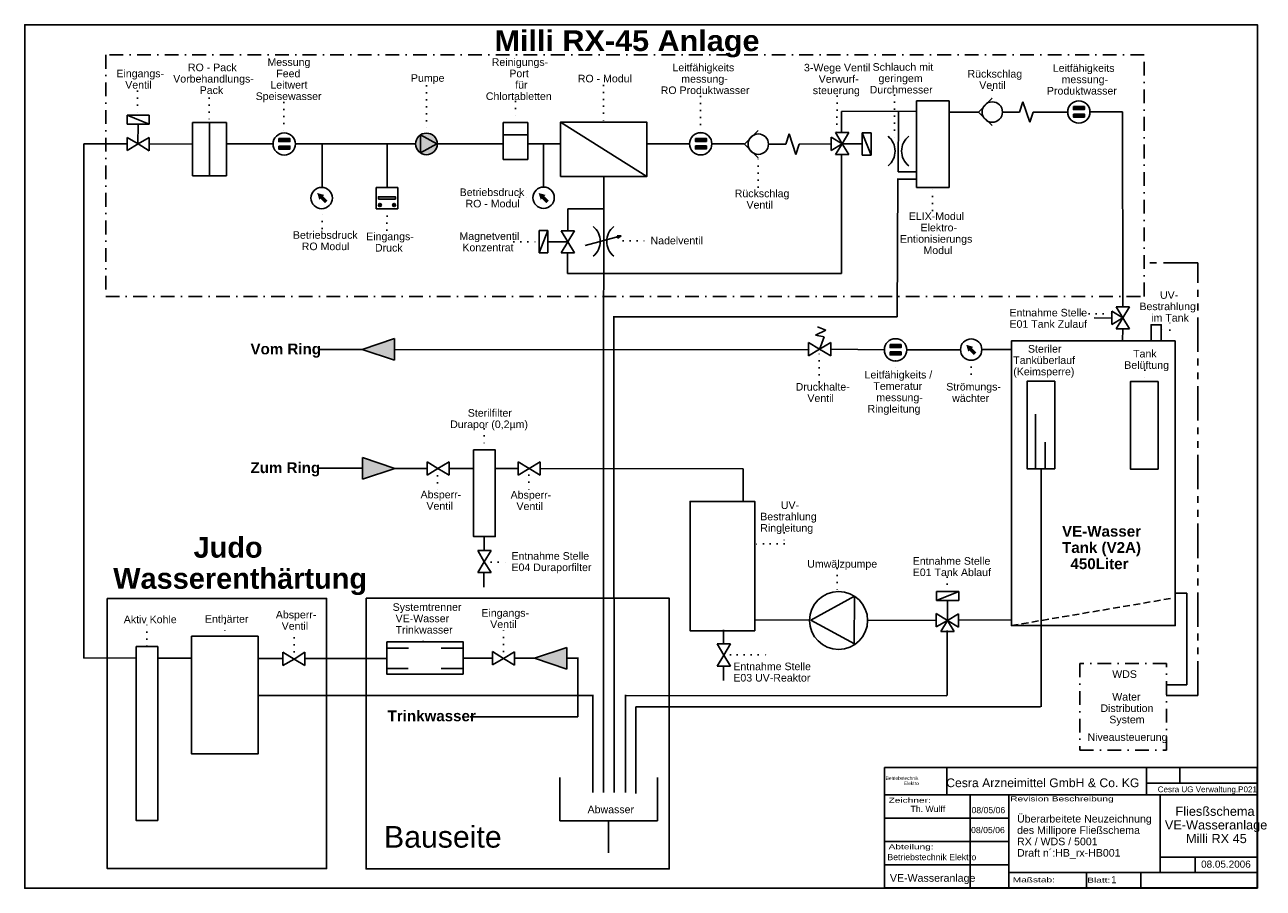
# Model space of a CAD drawing. Extents: x 31 to 1176, y 18 to 815.
import ezdxf
from ezdxf.enums import TextEntityAlignment as Align

# ---------------------------------------------------------------- set-up
doc = ezdxf.new("R2010")
doc.units = 0
for name, pattern in [('DASHDOT', [25.4, 12.7, -6.35, 0, -6.35]), ('DOT', [6.35, 0, -6.35]), ('HIDDEN', [9.525, 6.35, -3.175]), ('PHANTOM', [63.5, 31.75, -6.35, 6.35, -6.35, 6.35, -6.35])]:
    doc.linetypes.add(name, pattern=pattern)
for name, color, linetype in [('1', 7, 'Continuous'), ('BORDERTITLE', 4, 'Continuous'), ('DRIPAPRON', 4, 'Continuous'), ('VORLAGE', 7, 'Continuous')]:
    doc.layers.add(name, color=color, linetype=linetype)
doc.styles.add('ARIAL', font='arial.ttf')
doc.styles.add('ARIALB', font='txt')

msp = doc.modelspace()

# ---------------------------------------------------------------- hatches: boundary and pattern name
at = {"layer": '1', "linetype": 'Continuous'}
for points in [[(1000.4, 739.9), (1010.5, 739.9), (1010.5, 737.1), (1000.4, 737.1)], [(1000.4, 733), (1010.5, 733), (1010.5, 730.2), (1000.4, 730.2)], [(266.1, 710.4), (276.3, 710.4), (276.3, 707.6), (266.1, 707.6)], [(651, 710.5), (661.2, 710.5), (661.2, 707.7), (651, 707.7)], [(266.1, 703.5), (276.3, 703.5), (276.3, 700.7), (266.1, 700.7)], [(651, 703.6), (661.2, 703.6), (661.2, 700.8), (651, 700.8)], [(306.9, 657.1), (308.1, 658.3), (301.6, 660.1), (303.5, 653.7), (304.6, 654.8), (308.8, 650.7), (311.1, 653)], [(358.1, 654.5), (373.9, 654.5), (373.9, 656.6), (358.1, 656.6)], [(511.5, 657.1), (512.7, 658.3), (506.2, 660.1), (508.1, 653.7), (509.2, 654.8), (513.4, 650.7), (515.6, 653)], [(358.1, 649, 1), (360.9, 649, 1)], [(371.2, 649, 1), (374, 649, 1)], [(831, 520.1), (841.1, 520.1), (841.1, 517.3), (831, 517.3)], [(906.6, 516.9), (907.8, 518), (901.4, 519.9), (903.2, 513.5), (904.3, 514.6), (908.5, 510.5), (910.8, 512.8)], [(831, 513.3), (841.1, 513.3), (841.1, 510.5), (831, 510.5)]]:
    msp.add_hatch(color=7, dxfattribs=at).paths.add_polyline_path(points)
h = msp.add_hatch(color=7, dxfattribs=at)
edge = h.paths.add_edge_path()
edge.add_arc((402.5, 705.4), 10, 0, 360)
h = msp.add_hatch(color=7, dxfattribs=at)
edge = h.paths.add_edge_path()
edge.add_arc((359.5, 649), 1.4, 0, 360)
h = msp.add_hatch(color=7, dxfattribs=at)
edge = h.paths.add_edge_path()
edge.add_arc((372.6, 649), 1.4, 0, 360)
at = {"layer": '1', "linetype": 'ByBlock'}
for points in [[(373.1, 505.6), (373.1, 525.6), (343.1, 515.6)], [(373.4, 405.7), (343.4, 415.7), (343.4, 395.7)], [(532.4, 220.4), (532.4, 240.4), (502.4, 230.4)]]:
    msp.add_hatch(color=7, dxfattribs=at).paths.add_polyline_path(points)

# ---------------------------------------------------------------- linework, layer by layer
at = {"layer": '1', "color": 1, "linetype": 'DOT'}
for p, q in [((402.6, 759.1), (402.6, 715.3)), ((566, 759.5), (566, 725.7)), ((135.5, 754.1), (135.5, 732)), ((201.7, 747.8), (201.7, 725.6)), ((484.7, 744.6), (484.7, 725.7)), ((655.8, 749.1), (655.8, 715.3)), ((782.1, 749.6), (781.7, 716.2)), ((835, 750.5), (835, 709.9)), ((925.2, 755), (924.7, 744.6)), ((1005.5, 751), (1005.5, 745.1)), ((270.8, 743.7), (270.8, 715.3)), ((709, 665.6), (709, 695.9)), ((870.2, 643.9), (870.2, 665.3)), ((488.4, 656.1), (501, 656.1)), ((306.1, 627.2), (306.1, 645.3)), ((366, 625.9), (366.1, 645.7)), ((483.4, 615), (506.4, 615)), ((584.2, 615.8), (607.2, 615.8)), ((1008.5, 548.6), (1035.6, 548.6)), ((1089.6, 533.5), (1089.6, 540.9)), ((1089.6, 533.5), (1081.3, 533.6)), ((765.5, 485.6), (765.5, 516.4)), ((836, 505.1), (836, 496.8)), ((905.8, 505.7), (905.8, 485.4)), ((1066.4, 496.6), (1066.4, 486.2)), ((968.5, 492.1), (968.5, 486.6)), ((455.8, 442.2), (455.8, 423)), ((412.8, 405.4), (412.8, 385.6)), ((497.1, 405.8), (497.1, 384.3)), ((733.2, 346.1), (733.2, 336.1)), ((733.2, 336.1), (705.8, 335.9)), ((455.8, 319.2), (480.8, 319.2)), ((782.2, 313.2), (782.2, 292.2)), ((883.8, 305.4), (883.9, 292.1)), ((144.2, 241.7), (144.2, 261.9)), ((216.1, 262.4), (216.1, 250.8)), ((280.2, 229.9), (280.1, 255.7)), ((399.6, 245.8), (399.6, 252.4)), ((473.7, 230.3), (473.7, 257)), ((676.9, 233.6), (716.6, 233.6)), ((716.6, 233.6), (716.6, 227.6))]:
    msp.add_line(p, q, dxfattribs=at)
at = {"layer": '1', "color": 7, "linetype": 'Continuous'}
for p, q in [((855.5, 745.3), (855.5, 665.3)), ((885.5, 745.3), (855.5, 745.3)), ((885.5, 665.3), (885.5, 745.3)), ((912.7, 734.9), (925.4, 747.6)), ((950.7, 734.9), (953.8, 744.4)), ((953.8, 744.4), (960, 725.5)), ((786.1, 735.4), (786.1, 715.4)), ((912.7, 734.9), (885.4, 734.9)), ((912.7, 734.9), (925.4, 722.3)), ((950.7, 734.9), (934.6, 734.8)), ((960, 725.5), (963.3, 734.9)), ((963.3, 734.9), (995.4, 734.9)), ((125.9, 732), (125.9, 723.8)), ((146.4, 732), (125.9, 732)), ((125.9, 732), (146.4, 723.8)), ((125.9, 723.8), (146.4, 723.8)), ((136, 723.8), (135.9, 705.2)), ((146.4, 723.8), (146.4, 732)), ((201.9, 725.2), (186.2, 725.2)), ((186.2, 725.2), (186.2, 675.9)), ((201.9, 675.9), (201.9, 725.2)), ((201.9, 725.2), (217.6, 725.2)), ((217.6, 725.2), (217.6, 675.9)), ((473.3, 725.3), (473.3, 691.1)), ((496.1, 725.3), (473.3, 725.3)), ((496.1, 691.1), (496.1, 725.3)), ((526.3, 725.4), (606.3, 675.4)), ((125.9, 699.2), (125.9, 711.5)), ((125.9, 711.5), (136, 705.4)), ((146.3, 711.4), (136, 705.4)), ((146.3, 699.1), (146.3, 711.4)), ((473.3, 708.2), (473.3, 713.9)), ((473.3, 713.9), (496.1, 713.9)), ((696.5, 705.2), (709.2, 717.9)), ((734.5, 705.2), (737.6, 714.7)), ((737.6, 714.7), (743.8, 695.8)), ((786.6, 705.5), (776.4, 711.8)), ((776.4, 711.8), (776.4, 699.5)), ((780.6, 715.9), (786.6, 705.5)), ((792.9, 715.9), (780.6, 715.9)), ((786.6, 705.5), (792.9, 715.9)), ((813.4, 715.7), (805.2, 715.7)), ((805.2, 715.7), (805.2, 695.1)), ((805.2, 715.7), (813.4, 695.1)), ((813.4, 695.1), (813.4, 715.7)), ((136, 705.4), (125.9, 699.2)), ((136, 705.4), (146.3, 699.1)), ((146.2, 705.5), (186.1, 705.3)), ((217.5, 705.6), (260.8, 705.6)), ((281.2, 705.5), (392.3, 705.5)), ((306.1, 705.4), (306.1, 665.4)), ((366.1, 705.4), (366.1, 665.4)), ((412.5, 705.4), (473.1, 705.4)), ((496.1, 705.4), (526.1, 705.4)), ((510.8, 665.7), (510.8, 705.7)), ((606.1, 705.4), (645.7, 705.4)), ((696.1, 705.4), (666.1, 705.4)), ((696.5, 705.2), (709.2, 692.6)), ((734.5, 705.2), (718.4, 705.1)), ((743.8, 695.8), (747.1, 705.2)), ((747.1, 705.2), (776.3, 705.4)), ((776.4, 699.5), (786.6, 705.5)), ((780.5, 695.5), (786.6, 705.5)), ((805.2, 705.6), (786.6, 705.6)), ((786.6, 705.5), (792.8, 695.5)), ((473.3, 691.1), (496.1, 691.1)), ((792.8, 695.5), (780.5, 695.5)), ((805.2, 695.1), (813.4, 695.1)), ((186.2, 675.9), (201.9, 675.9)), ((217.6, 675.9), (201.9, 675.9)), ((356.2, 665.3), (356.2, 645.5)), ((376.1, 665.3), (356.2, 665.3)), ((376.1, 645.5), (376.1, 665.3)), ((855.5, 665.3), (885.5, 665.3)), ((356.2, 645.5), (376.1, 645.5)), ((514.8, 625.4), (506.6, 625.4)), ((506.6, 625.4), (506.6, 604.8)), ((514.8, 625.4), (506.6, 604.8)), ((514.8, 604.8), (514.8, 625.4)), ((527.1, 625.3), (533.1, 615)), ((539.4, 625.3), (527.1, 625.3)), ((533.1, 615), (539.4, 625.3)), ((578.9, 620.5), (579.4, 618.5)), ((582.5, 620.4), (578.9, 620.5)), ((579.4, 618.5), (582.5, 620.4)), ((514.8, 614.9), (533.4, 614.9)), ((527.1, 604.9), (533.1, 615)), ((533.1, 615), (539.4, 604.9)), ((506.6, 604.8), (514.8, 604.8)), ((539.4, 604.9), (527.1, 604.9)), ((1046, 544.7), (1035.8, 551)), ((1035.8, 551), (1035.8, 538.7)), ((1040, 555.1), (1046, 544.7)), ((1052.3, 555.1), (1040, 555.1)), ((1046, 544.7), (1052.3, 555.1)), ((1035.8, 538.7), (1046, 544.7)), ((1039.9, 534.7), (1046, 544.7)), ((1046, 544.7), (1052.2, 534.7)), ((770.2, 527.3), (765.7, 515.7)), ((1052.2, 534.7), (1039.9, 534.7)), ((755.7, 509.7), (755.7, 522)), ((755.7, 522), (765.8, 516)), ((765.8, 516), (755.7, 509.7)), ((776.1, 522), (765.8, 516)), ((765.8, 516), (776.1, 509.6)), ((776.1, 509.6), (776.1, 522)), ((402.9, 405.6), (373.1, 405.6)), ((403.1, 399.5), (403.1, 411.8)), ((403.1, 411.8), (413.1, 405.7)), ((413.1, 405.7), (403.1, 399.5)), ((423.5, 411.7), (413.1, 405.7)), ((413.1, 405.7), (423.5, 399.4)), ((423.5, 399.4), (423.5, 411.7)), ((423.7, 405.6), (446.2, 405.6)), ((487.2, 405.6), (466.1, 405.6)), ((487.2, 399.5), (487.2, 411.8)), ((487.2, 411.8), (497.3, 405.7)), ((497.3, 405.7), (487.2, 399.5)), ((507.6, 411.7), (497.3, 405.7)), ((497.3, 405.7), (507.6, 399.4)), ((507.6, 399.4), (507.6, 411.7)), ((455.8, 330), (455.8, 342.8)), ((449.9, 329.9), (455.9, 319.5)), ((462.2, 329.9), (449.9, 329.9)), ((455.9, 319.5), (462.2, 329.9)), ((449.9, 309.5), (455.9, 319.5)), ((462.2, 309.5), (449.9, 309.5)), ((455.7, 309.5), (455.7, 296.2)), ((455.9, 319.5), (462.2, 309.5)), ((873.9, 292.1), (873.9, 283.9)), ((894.4, 292.1), (873.9, 292.1)), ((873.9, 283.9), (894.4, 292.1)), ((894.4, 283.9), (894.4, 292.1)), ((873.9, 283.9), (894.4, 283.9)), ((884, 283.9), (884, 265.3)), ((884.1, 265.3), (873.7, 271.6)), ((873.7, 271.6), (873.7, 259.3)), ((873.7, 259.3), (884.1, 265.3)), ((884.1, 265.3), (877.8, 255.1)), ((884.1, 265.3), (894.1, 271.5)), ((894.1, 259.2), (884.1, 265.3)), ((890.1, 255.1), (884.1, 265.3)), ((894.1, 271.5), (894.1, 259.2)), ((677.1, 243.7), (677.1, 256.6)), ((877.8, 255.1), (890.1, 255.1)), ((671.3, 243.6), (677.3, 233.3)), ((683.6, 243.6), (671.3, 243.6)), ((677.3, 233.3), (683.6, 243.6)), ((280.2, 229.6), (269.8, 235.9)), ((269.8, 235.9), (269.8, 223.6)), ((269.8, 223.6), (280.2, 229.6)), ((280.2, 229.6), (290.2, 235.9)), ((290.2, 223.6), (280.2, 229.6)), ((290.2, 235.9), (290.2, 223.6)), ((473.8, 230.2), (463.5, 236.5)), ((463.5, 236.5), (463.5, 224.2)), ((463.5, 224.2), (473.8, 230.2)), ((473.8, 230.2), (483.9, 236.4)), ((483.9, 224.1), (473.8, 230.2)), ((483.9, 236.4), (483.9, 224.1)), ((671.2, 223.2), (677.3, 233.3)), ((677.3, 233.3), (683.5, 223.2)), ((683.5, 223.2), (671.2, 223.2)), ((677.1, 223.3), (677.1, 210))]:
    msp.add_line(p, q, dxfattribs=at)
at = {"layer": '1', "color": 7, "linetype": 'ByBlock'}
for p, q in [((786.1, 735.4), (855.3, 735.7)), ((838.7, 735.7), (838.3, 679.5)), ((1015.5, 735), (1045.9, 735.2)), ((1046.1, 555.3), (1045.9, 735.2)), ((412.1, 705.4), (396.9, 713.7)), ((396.9, 713.6), (396.9, 697.2)), ((125.8, 705.5), (86, 705.5)), ((86, 705.5), (86, 230.4)), ((396.9, 697.2), (412.1, 705.4)), ((786.2, 585.7), (786.2, 695.4)), ((566.3, 675.4), (566.1, 465.4)), ((838.3, 679.5), (855.3, 679.5)), ((838.1, 673.5), (837.5, 545.8)), ((855.3, 673), (838, 673)), ((533.3, 625.3), (533.2, 645.6)), ((533.2, 645.6), (566.1, 645.4)), ((549.3, 611.5), (582.6, 620.4)), ((532.9, 605.3), (532.9, 585.9)), ((532.9, 585.9), (786.2, 585.7)), ((575.7, 546.2), (575.7, 465.1)), ((837.5, 545.8), (575.7, 545.8)), ((1036.2, 544.6), (1019.6, 544.9)), ((762.1, 528.8), (771.7, 533.4)), ((770.2, 527.3), (762.1, 528.8)), ((771.7, 533.4), (763.8, 536.4)), ((1046, 534.7), (1045.7, 523.7)), ((373.1, 525.6), (343.1, 515.6)), ((343.1, 515.6), (373.1, 505.6)), ((373.1, 505.6), (373.1, 525.6)), ((756.1, 515.4), (373.1, 515.5)), ((755.7, 515.8), (756.1, 515.4)), ((776.1, 515.8), (826.1, 515.4)), ((896.1, 515.4), (846.1, 515.4)), ((943, 515.5), (915.6, 515.5)), ((566.1, 465.4), (566.1, 106.4)), ((575.7, 465.1), (576.1, 106.4)), ((965.2, 405.7), (965.2, 455.7)), ((974.3, 430.1), (974.3, 405.7)), ((695.3, 405.5), (507.6, 405.6)), ((695.3, 375.4), (695.3, 405.5)), ((970.5, 406), (970.5, 185.6)), ((798, 287.7), (757.6, 265.7)), ((797.8, 244.1), (798, 287.7)), ((1094.5, 290.5), (1105.3, 290.5)), ((1105.3, 290.5), (1105.3, 205.9)), ((756.8, 265.7), (705.6, 266)), ((757.6, 265.7), (798, 243.8)), ((873.5, 265.4), (809.9, 265.7)), ((942.8, 265.8), (894.1, 265.7)), ((883.8, 255.9), (883.7, 196.1)), ((532.4, 240.4), (502.4, 230.4)), ((532.4, 220.4), (532.4, 240.4)), ((86, 230.4), (134.2, 230.7)), ((185.5, 230.6), (154, 230.5)), ((269.7, 230.3), (246.8, 230.2)), ((290.1, 230.3), (365.7, 230.1)), ((385.9, 239.8), (365.9, 239.8)), ((436.3, 239.8), (416, 239.8)), ((463.3, 230.4), (436.2, 230.4)), ((483.6, 230.4), (503.1, 230.4)), ((502.4, 230.4), (532.4, 220.4)), ((532.5, 230.4), (543, 230.4)), ((542.5, 230.8), (542.5, 176.4)), ((385.7, 221.1), (365.9, 221.1)), ((416, 221.1), (436.3, 221.1)), ((246.6, 196), (556.7, 196)), ((556.4, 106.4), (556.4, 196.6)), ((586.1, 195.9), (883.5, 195.7)), ((586.4, 106.3), (586.4, 196.5)), ((1105.3, 205.9), (1086, 205.9)), ((970, 185.6), (596.1, 185.4)), ((596.1, 185.4), (596.1, 105.4)), ((442.8, 176.4), (542.5, 176.4)), ((525.9, 120.4), (525.9, 80.4)), ((615.9, 120.4), (615.9, 80.4)), ((525.9, 80.4), (615.9, 80.4)), ((570.8, 50.6), (570.8, 80.5))]:
    msp.add_line(p, q, dxfattribs=at)
at = {"layer": '1', "color": 7, "linetype": 'PHANTOM'}
for p, q in [((1115.4, 595.5), (1064.8, 595.5)), ((1115.4, 196), (1115.4, 595.5)), ((1086, 196), (1115.4, 196))]:
    msp.add_line(p, q, dxfattribs=at)
at = {"layer": '1', "color": 0, "linetype": 'ByBlock'}
for p, q in [((303.2, 515.6), (343.2, 515.6)), ((373.4, 405.7), (343.4, 415.7)), ((343.4, 415.7), (343.4, 395.7)), ((303.2, 406.1), (343.2, 406.1)), ((343.4, 395.7), (373.4, 405.7))]:
    msp.add_line(p, q, dxfattribs=at)
at = {"layer": '1', "color": 7, "linetype": 'HIDDEN'}
msp.add_line((943.1, 260.6), (1093.2, 286.1), dxfattribs=at)
at = {"layer": '1', "color": 7, "linetype": 'ByBlock'}
for points in [[(1170.5, 18), (31.3, 18), (31.3, 815.5), (1170.5, 815.5)], [(1094.5, 523.5), (943.1, 523.5), (943.1, 260.6), (1094.5, 260.6)], [(983.1, 405.4), (957.6, 405.4), (957.6, 486.2), (983.1, 486.2)], [(1078.7, 405.1), (1053.1, 405.1), (1053.1, 486), (1078.7, 486)], [(446.1, 422.8), (466.1, 422.8), (466.1, 342.8), (446.1, 342.8)], [(705.9, 255.8), (646.1, 255.8), (646.1, 375.3), (705.9, 375.3)], [(134.2, 241.2), (154.2, 241.2), (154.2, 80.7), (134.2, 80.7)], [(185.5, 250.7), (246.9, 250.7), (246.9, 142.1), (185.5, 142.1)], [(365.9, 245.6), (436.3, 245.6), (436.3, 215.8), (365.9, 215.8)]]:
    msp.add_lwpolyline(points, close=True, dxfattribs=at)
at = {"layer": '1', "color": 7, "linetype": 'DASHDOT'}
for points in [[(106.1, 564.6), (1065.8, 564.6), (1065.8, 787.6), (106.1, 787.6)], [(1086.4, 225.6), (1006.4, 225.6), (1006.4, 145.6), (1086.4, 145.6)]]:
    msp.add_lwpolyline(points, close=True, dxfattribs=at)
at = {"layer": '1', "color": 7, "linetype": 'Continuous'}
for points in [[(1000.4, 739.9), (1010.5, 739.9), (1010.5, 737.1), (1000.4, 737.1), (1000.4, 739.9)], [(831, 520.1), (841.1, 520.1), (841.1, 517.3), (831, 517.3), (831, 520.1)]]:
    msp.add_lwpolyline(points, dxfattribs=at)
for points in [[(1000.4, 733), (1010.5, 733), (1010.5, 730.2), (1000.4, 730.2)], [(526.3, 675.4), (606.3, 675.4), (606.3, 725.4), (526.3, 725.4)], [(266.1, 710.4), (276.3, 710.4), (276.3, 707.6), (266.1, 707.6)], [(651, 710.5), (661.2, 710.5), (661.2, 707.7), (651, 707.7)], [(266.1, 703.5), (276.3, 703.5), (276.3, 700.7), (266.1, 700.7)], [(651, 703.6), (661.2, 703.6), (661.2, 700.8), (651, 700.8)], [(358.1, 654.5), (373.9, 654.5), (373.9, 656.6), (358.1, 656.6)], [(831, 513.3), (841.1, 513.3), (841.1, 510.5), (831, 510.5)], [(107.5, 285.6), (310.3, 285.6), (310.3, 36.1), (107.5, 36.1)], [(346.7, 285.8), (626.9, 285.8), (626.9, 35.9), (346.7, 35.9)]]:
    msp.add_lwpolyline(points, close=True, dxfattribs=at)
at = {"layer": '1', "color": 7, "linetype": 'ByBlock'}
msp.add_lwpolyline([(1072.1, 523.5), (1081.5, 523.5), (1081.5, 538.4), (1072.1, 538.4), (1072.1, 523.5)], dxfattribs=at)
at = {"layer": '1', "color": 7, "linetype": 'Continuous'}
for centre, radius in [((925.4, 734.9), 9.43), ((1005.4, 734.9), 10.3), ((271.1, 705.4), 10.3), ((402.5, 705.4), 10), ((656, 705.5), 10.3), ((709.2, 705.2), 9.43), ((305.7, 655.4), 9.88), ((510.8, 655.7), 9.88), ((359.5, 649), 1.4), ((372.6, 649), 1.4), ((836, 515.2), 10.3), ((905.9, 515.5), 9.88)]:
    msp.add_circle(centre, radius, dxfattribs=at)
at = {"layer": '1', "color": 7, "linetype": 'ByBlock'}
msp.add_circle((783.4, 265.3), 26.8, dxfattribs=at)
for centre, start, end in [((818, 698.8), 308.9041, 51.0959), ((859.2, 698.8), 128.9041, 231.0959), ((545.6, 615.4), 308.9041, 51.0959), ((586.7, 615.4), 128.9041, 231.0959)]:
    msp.add_arc(centre, 17.6, start, end, dxfattribs=at)
at = {"layer": 'BORDERTITLE', "color": 174, "linetype": 'Continuous'}
for p, q in [((883.4, 104.2), (883.4, 129.3)), ((1067.9, 104.2), (1067.9, 129.3)), ((1098.6, 115), (1098.6, 129.3)), ((1067.5, 114.9), (1170.1, 114.9)), ((826.1, 104.2), (1170.1, 104.2)), ((904.9, 104.2), (904.9, 18.2)), ((940.7, 104.7), (940.7, 18.2)), ((1080.5, 104.2), (1080.5, 32.5)), ((826.1, 82.7), (940.7, 82.7)), ((826.1, 61.2), (940.7, 61.2)), ((1080.5, 46.8), (1170.1, 46.8)), ((1113, 32.9), (1113, 47.2)), ((826.1, 39.7), (940.7, 39.7)), ((1170.1, 32.5), (940.7, 32.5)), ((1012.4, 18.2), (1012.4, 32.5)), ((1062.6, 18.2), (1062.6, 32.5))]:
    msp.add_line(p, q, dxfattribs=at)
at = {"layer": 'VORLAGE', "color": 7, "linetype": 'Continuous'}
msp.add_lwpolyline([(825.9, 129.6), (1170.1, 129.6), (1170.1, 18.3), (825.9, 18.3)], close=True, dxfattribs=at)

# ---------------------------------------------------------------- texts
at = {"layer": '1', "color": 7, "linetype": 'ByBlock', "style": 'ARIALB', "width": 1.057821}
msp.add_text('Milli RX-45 Anlage', height=19.12, dxfattribs=at).set_placement((465.4, 791.2))
at = {"layer": '1', "color": 7, "linetype": 'Continuous'}
for s, height, style, p in [('     RO - Pack', 7, 'ARIAL', (168.5, 772.6)), ('     Messung', 7, 'ARIAL', (242, 777.5)), ('  Reinigungs-', 7, 'ARIAL', (457.4, 777.5)), ('    Leitfähigkeits ', 7, 'ARIAL', (619, 772.5)), ('3-Wege Ventil', 7, 'ARIAL', (751.4, 772.4)), (' Schlauch mit', 7.01, 'ARIAL', (812.1, 773)), ('  Leitfähigkeits ', 7, 'ARIAL', (975.9, 772)), ('Eingangs-', 7, 'ARIAL', (116, 767)), ('Vorbehandlungs-', 7, 'ARIAL', (168.5, 762.1)), ('        Feed', 7, 'ARIAL', (242, 767)), ('Pumpe', 7, 'ARIAL', (388.2, 762.8)), ('        Port', 7, 'ARIAL', (457.4, 767)), ('RO - Modul', 7, 'ARIAL', (542.4, 762.3)), ('       messung-', 7, 'ARIAL', (619, 762)), ('     Verwurf-', 7, 'ARIAL', (751.4, 761.9)), ('   geringem', 7.01, 'ARIAL', (812.1, 762.5)), ('Rückschlag', 7, 'ARIAL', (902.5, 766.7)), ('     messung-', 7, 'ARIAL', (975.9, 761.5)), ('   Ventil', 7, 'ARIAL', (116, 756.5)), ('         Pack', 7, 'ARIAL', (168.5, 751.6)), ('      Leitwert', 7, 'ARIAL', (242, 756.5)), ('          für', 7, 'ARIAL', (457.4, 756.5)), ('RO Produktwasser', 7, 'ARIAL', (619, 751.5)), ('   steuerung', 7, 'ARIAL', (751.4, 751.4)), ('Durchmesser', 7.01, 'ARIAL', (812.1, 752)), ('    Ventil', 7, 'ARIAL', (902.5, 756.2)), ('Produktwasser', 7, 'ARIAL', (975.9, 751)), (' Speisewasser', 7, 'ARIAL', (242, 746)), ('Chlortabletten', 7, 'ARIAL', (457.4, 746)), ('Betriebsdruck', 7, 'ARIAL', (433.2, 657.3)), ('Rückschlag', 7, 'ARIAL', (687.4, 656.2)), ('  RO - Modul', 7, 'ARIAL', (433.2, 646.8)), ('    Ventil', 7, 'ARIAL', (687.4, 645.7)), ('   ELIX-Modul', 7, 'ARIAL', (840.1, 635.2)), ('       Elektro-', 7, 'ARIAL', (840.1, 624.7)), ('Betriebsdruck', 7.01, 'ARIAL', (279.1, 617.8)), ('Eingangs-', 7, 'ARIAL', (346.8, 616.5)), ('Magnetventil', 7, 'ARIAL', (433, 616.8)), ('Nadelventil', 7, 'ARIAL', (609.6, 612.7)), ('Entionisierungs', 7, 'ARIAL', (840.1, 614.2)), ('   RO Modul', 7.01, 'ARIAL', (279.1, 607.3)), ('   Druck', 7, 'ARIAL', (346.8, 606)), (' Konzentrat', 7, 'ARIAL', (433, 606.3)), ('        Modul', 7, 'ARIAL', (840.1, 603.7)), ('       UV-', 7, 'ARIAL', (1061.4, 562.4)), ('Entnahme Stelle', 7, 'ARIAL', (941.3, 546.1)), ('Bestrahlung', 7, 'ARIAL', (1061.4, 551.9)), ('E01 Tank Zulauf', 7, 'ARIAL', (941.3, 535.6)), ('    im Tank', 7, 'ARIAL', (1061.4, 541.4)), ('Vom Ring', 10, 'ARIALB', (239.9, 511.1)), ('     Steriler', 7, 'ARIAL', (944.8, 512.7)), ('   Tank', 7, 'ARIAL', (1047.4, 508.2)), ('Tanküberlauf', 7, 'ARIAL', (944.8, 502.2)), ('Belüftung', 7, 'ARIAL', (1047.4, 497.7)), ('Leitfähigkeits /', 7, 'ARIAL', (807.4, 488.8)), ('(Keimsperre)', 7, 'ARIAL', (944.8, 491.7)), ('Druckhalte-', 7, 'ARIAL', (743.7, 477.6)), ('   Temeratur', 7, 'ARIAL', (807.4, 478.3)), ('    Ventil', 7, 'ARIAL', (743.7, 467.1)), ('    messung-', 7, 'ARIAL', (807.4, 467.8)), ('      Sterilfilter', 7, 'ARIAL', (424.4, 453.5)), (' Ringleitung', 7, 'ARIAL', (807.4, 457.3)), ('Durapor (0,2µm)', 7, 'ARIAL', (424.4, 443)), ('Zum Ring', 10, 'ARIALB', (239.9, 401.4)), ('Absperr-', 7, 'ARIAL', (397.1, 378.1)), ('Absperr-', 7, 'ARIAL', (480.3, 377.8)), ('  Ventil', 7, 'ARIAL', (397.1, 367.6)), ('  Ventil', 7, 'ARIAL', (480.3, 367.3)), ('       UV-', 7, 'ARIAL', (711, 368.3)), ('Bestrahlung', 7, 'ARIAL', (711, 357.8)), ('Ringleitung', 7, 'ARIAL', (711, 347.3)), ('          Judo', 19.125, 'ARIALB', (113.1, 323.3)), ('VE-Wasser', 10, 'ARIALB', (989.9, 342.7)), ('Tank (V2A)', 10, 'ARIALB', (989.9, 327.7)), ('Entnahme Stelle', 7, 'ARIAL', (481.1, 321.4)), ('Umwälzpumpe', 7, 'ARIAL', (754.4, 314.1)), ('Entnahme Stelle', 7, 'ARIAL', (851.9, 316.8)), ('  450Liter', 10, 'ARIALB', (989.9, 312.7)), ('Wasserenthärtung', 19.125, 'ARIALB', (113.1, 294.6)), ('E04 Duraporfilter', 7, 'ARIAL', (481.1, 310.9)), ('E01 Tank Ablauf', 7, 'ARIAL', (851.9, 306.3)), ('Absperr-', 7, 'ARIAL', (263.3, 267.2)), ('Eingangs-', 7, 'ARIAL', (453.3, 268.8)), ('Aktiv Kohle', 7, 'ARIAL', (122.8, 262.8)), ('Enthärter', 7, 'ARIAL', (197.8, 263.2)), ('  Ventil', 7, 'ARIAL', (263.3, 256.7)), ('   Ventil', 7, 'ARIAL', (453.3, 258.3)), ('Entnahme Stelle', 7, 'ARIAL', (686.1, 219.4)), ('    WDS', 7, 'ARIAL', (1025.4, 212.3)), ('E03 UV-Reaktor', 7, 'ARIAL', (686.1, 208.9)), ('    Water', 7, 'ARIAL', (1025.4, 191.3)), ('Distribution', 7, 'ARIAL', (1025.4, 180.8)), ('   System', 7, 'ARIAL', (1025.4, 170.3)), ('Abwasser', 7, 'ARIAL', (551.4, 87.3)), ('Bauseite', 20, 'ARIAL', (363.3, 55.5))]:
    msp.add_text(s, height=height, dxfattribs=dict(at, style=style)).set_placement(p)
at = {"layer": '1', "color": 7, "linetype": 'ByBlock'}
for s, height, style, p in [('Strömungs-', 7, 'ARIAL', (882.9, 477.7)), ('  wächter', 7, 'ARIAL', (882.9, 467.2)), ('Systemtrenner', 7, 'ARIAL', (371.3, 274.2)), (' VE-Wasser', 7, 'ARIAL', (371.3, 263.7)), (' Trinkwasser', 7, 'ARIAL', (371.3, 253.2)), ('Trinkwasser', 10, 'ARIALB', (366.6, 172.2)), ('Niveausteuerung', 7, 'ARIAL', (1013.4, 154.1)), ('Überarbeitete Neuzeichnung', 7, 'ARIAL', (948.3, 78.7)), ('des Millipore Fließschema', 7, 'ARIAL', (948.3, 68.2)), ('RX / WDS / 5001', 7, 'ARIAL', (948.3, 57.7)), ('Draft n´:HB_rx-HB001', 7, 'ARIAL', (948.3, 47.2))]:
    msp.add_text(s, height=height, dxfattribs=dict(at, style=style)).set_placement(p)
at = {"layer": '1', "color": 14, "linetype": 'ByBlock', "style": 'ARIAL'}
msp.add_text('Betriebstechnik Elektro', height=5.75, dxfattribs=at).set_placement((828.5, 43.9))
at = {"layer": 'BORDERTITLE', "color": 174, "linetype": 'Continuous', "style": 'ARIAL', "width": 1.458333}
for s, height, p in [('Revision Beschreibung ', 4.587, (942, 98.3)), ('Zeichner:', 4.59, (829.6, 97)), ('Abteilung:', 4.59, (829.6, 54)), ('Maßstab:', 4.59, (944.3, 23.5)), ('Blatt:', 4.59, (1013.2, 23.2))]:
    msp.add_text(s, height=height, dxfattribs=at).set_placement(p)
at = {"layer": 'BORDERTITLE', "color": 14, "linetype": 'Continuous', "style": 'ARIAL', "width": 1}
for s, p in [('Th. Wulff', (865.9, 88.4)), ('08/05/06', (921.8, 87.3)), ('08/05/06', (921.4, 68.9))]:
    msp.add_text(s, height=5.73, dxfattribs=at).set_placement(p, align=Align.CENTER)
at = {"layer": 'DRIPAPRON', "color": 7, "linetype": 'Continuous', "style": 'ARIAL'}
for s, height, p in [('Betriebstechnik ', 3.165, (842.6, 119.7)), ('Elektro', 3.17, (850.6, 114.9))]:
    msp.add_text(s, height=height, dxfattribs=at).set_placement(p, align=Align.MIDDLE_CENTER)
at = {"layer": 'DRIPAPRON', "color": 5, "linetype": 'Continuous', "style": 'ARIAL'}
msp.add_text('Cesra Arzneimittel GmbH & Co. KG', height=8.07, dxfattribs=at).set_placement((972.1, 115.4), align=Align.MIDDLE_CENTER)
at = {"layer": 'VORLAGE', "color": 7, "linetype": 'Continuous', "style": 'ARIAL'}
for s, height, p in [('Cesra UG Verwaltung.P021', 5.319, (1078.3, 106.7)), ('   Fliesßschema', 8.409, (1084.9, 84.9)), ('VE-Wasseranlage', 8.409, (1084.9, 72.3)), ('      Milli RX 45', 8.409, (1084.9, 59.7)), ('08.05.2006', 6.56, (1118.4, 37)), ('VE-Wasseranlage', 7.02, (830.8, 24)), ('1', 6.56, (1035.2, 22.6))]:
    msp.add_text(s, height=height, dxfattribs=at).set_placement(p)

doc.saveas('drawing.dxf')
